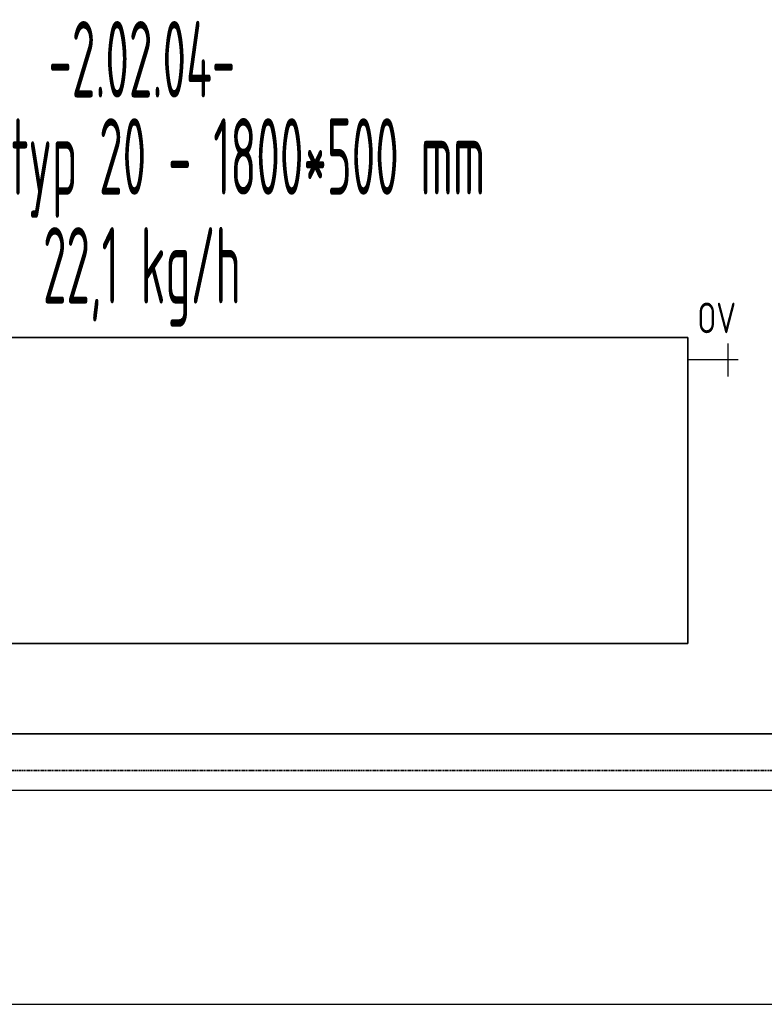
# Model space of a CAD drawing. Header units: millimetres. Extents: x -727 to 69715, y -15705 to 98123.
# Tile 44 of 256: x 15486 to 16704, y -13305 to -11695. Entities that reach past the tile are written whole.
import ezdxf
from ezdxf.enums import TextEntityAlignment as Align

# ---------------------------------------------------------------- set-up
doc = ezdxf.new("R2010")
doc.units = ezdxf.units.MM
doc.linetypes.add('VERDECKT', pattern=[9.525, 6.35, -3.175])
for name, color, linetype, lineweight in [('JS_VYT_POPIS - OBECNĚ', 7, 'Continuous', 5), ('UT_POTRUBI - PŘÍVOD', 1, 'Continuous', 35), ('UT_SCHÉMA_POPIS', 7, 'VERDECKT', 5), ('UT_SCHÉMA_SYMBOLY', 7, 'Continuous', 25), ('UT_SCHÉMA_ZPÁTEČKA', 172, 'VERDECKT', 35), ('UT_ZAŘÍZENÍ - OT', 3, 'Continuous', 35)]:
    doc.layers.add(name, color=color, linetype=linetype, lineweight=lineweight)
doc.styles.add('ISO 2.5', font='isocp.shx', dxfattribs={"width": 0.8, "height": 2.5})
doc.styles.add('VZT_POPIS', font='isocp.shx', dxfattribs={"width": 0.6, "height": 125})

msp = doc.modelspace()

# ---------------------------------------------------------------- linework, layer by layer
for p, q in [((-727.4, -12954.7), (68024.3, -12954.7)), ((-727.4, -13304.7), (68024.3, -13304.7))]:
    msp.add_line(p, q)
at = {"layer": 'UT_POTRUBI - PŘÍVOD'}
msp.add_line((11332.1, -12862.8), (17118, -12862.8), dxfattribs=at)
at = {"layer": 'UT_SCHÉMA_SYMBOLY'}
for p, q in [((16645, -12278.4), (16645, -12224.4)), ((16661, -12251.4), (16579.1, -12251.4))]:
    msp.add_line(p, q, dxfattribs=at)
at = {"layer": 'UT_SCHÉMA_ZPÁTEČKA', "ltscale": 0.3}
msp.add_line((11226.7, -12922.7), (17051, -12922.7), dxfattribs=at)
at = {"layer": 'UT_ZAŘÍZENÍ - OT', "linetype": 'Continuous'}
for p, q in [((16579.1, -12214.9), (14779.1, -12214.9)), ((16579.1, -12714.9), (16579.1, -12214.9)), ((14779.1, -12714.9), (16579.1, -12714.9))]:
    msp.add_line(p, q, dxfattribs=at)

# ---------------------------------------------------------------- texts
at = {"layer": 'JS_VYT_POPIS - OBECNĚ', "style": 'VZT_POPIS', "width": 0.5}
for s, p in [('-2.02.04-', (15686.1, -11759.8)), ('D-OT VK typ 20 - 1800*500 mm', (15686.1, -11918.7)), ('22,1 kg/h', (15686.1, -12096.7))]:
    msp.add_text(s, height=125, dxfattribs=at).set_placement(p, align=Align.MIDDLE_CENTER)
at = {"layer": 'UT_SCHÉMA_POPIS', "style": 'ISO 2.5', "width": 0.8}
msp.add_text('OV', height=50, dxfattribs=at).set_placement((16594.5, -12182.6), align=Align.MIDDLE_LEFT)

doc.saveas('drawing.dxf')
